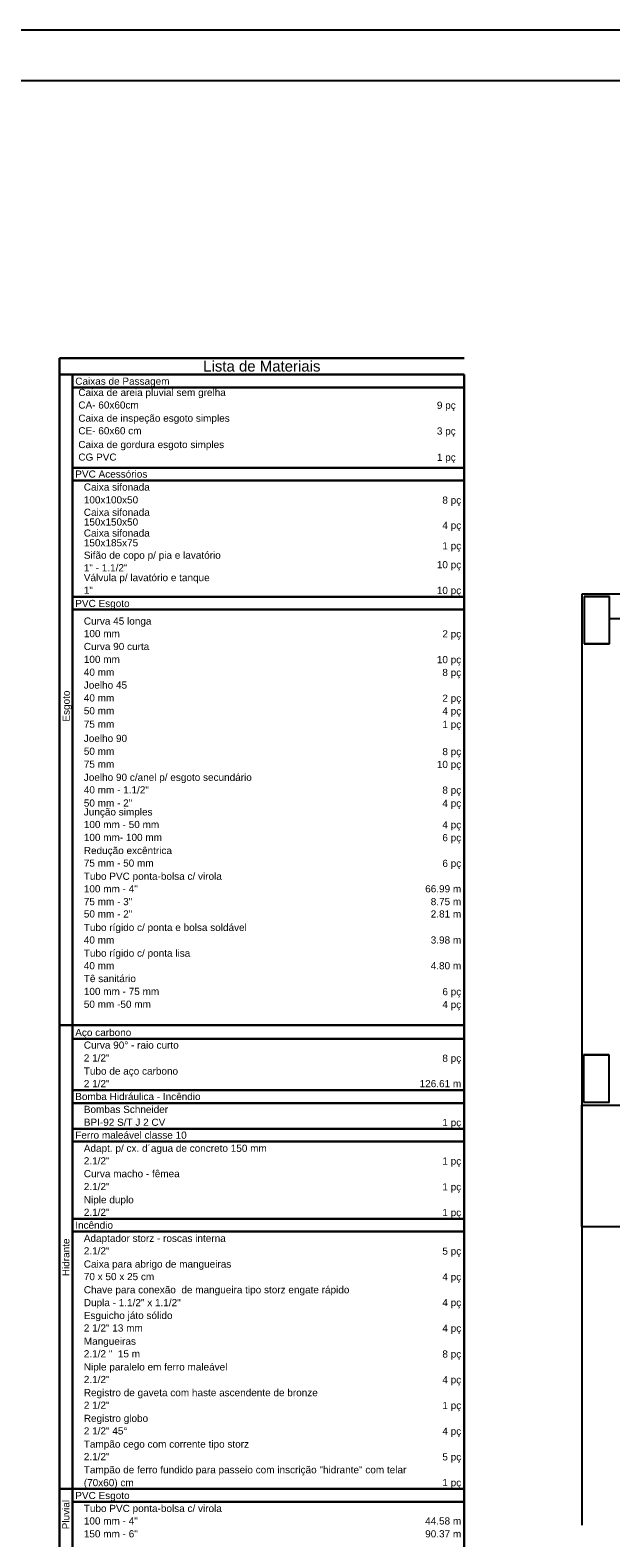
# Model space of a CAD drawing. Header units: millimetres. Extents: x 0 to 354, y 0 to 59.
# Tile 83 of 84: x 320 to 331, y 30 to 59. Entities that reach past the tile are written whole.
import ezdxf

# ---------------------------------------------------------------- set-up
doc = ezdxf.new("R2010")
doc.units = ezdxf.units.MM
doc.layers.add('A-SOLEIRA', color=1, linetype='Continuous')
doc.layers.add('ESQUADRIAS', color=2, linetype='Continuous')
doc.layers.add('AF-Colunas', color=152, linetype='Continuous', lineweight=30)
doc.styles.add('Arial', font='arial.ttf')

msp = doc.modelspace()

# ---------------------------------------------------------------- linework, layer by layer
at = {"color": 1}
for p, q in [((332.5698, 48.2553), (330.8698, 48.2553)), ((332.5698, 48.2553), (330.8698, 48.2553)), ((330.9149, 48.2087), (330.9137, 47.2729)), ((331.4188, 48.208), (330.9149, 48.2087)), ((330.9149, 48.2087), (331.4188, 48.208)), ((331.4176, 47.2723), (331.4188, 48.208)), ((331.4182, 47.7753), (340.3698, 47.7753)), ((330.9137, 47.2729), (331.4176, 47.2723)), ((331.4176, 47.2723), (330.9137, 47.2729)), ((330.9055, 39.1478), (330.9043, 38.2121)), ((331.4094, 39.1472), (330.9055, 39.1478)), ((330.9055, 39.1478), (331.4094, 39.1472)), ((331.4082, 38.2114), (331.4094, 39.1472)), ((330.8698, 38.1553), (347.6298, 38.1553)), ((330.9043, 38.2121), (331.4082, 38.2114)), ((331.4082, 38.2114), (330.9043, 38.2121))]:
    msp.add_line(p, q, dxfattribs=at)
at = {"color": 2}
msp.add_lwpolyline([(270, 59.4), (270, 0), (354.1, 0), (354.1, 59.4)], close=True, dxfattribs=at)
at = {"color": 6}
msp.add_lwpolyline([(272.5, 58.4), (272.5, 1), (353.1, 1), (353.1, 58.4)], close=True, dxfattribs=at)
at = {"layer": 'A-SOLEIRA', "color": 1}
msp.add_line((330.8698, 48.2553), (330.8698, 29.8553), dxfattribs=at)
at = {"layer": 'AF-Colunas', "color": 2}
for p, q in [((320.5419, 52.9185), (328.5419, 52.9185)), ((320.5419, 12.2746), (320.5419, 52.9185)), ((320.5419, 52.5937), (328.5419, 52.5937)), ((320.796, 12.2746), (320.796, 52.5937)), ((328.5419, 12.2746), (328.5419, 52.5937)), ((320.796, 52.3396), (328.5419, 52.3396)), ((320.796, 50.7533), (328.5419, 50.7533)), ((320.796, 50.4992), (328.5419, 50.4992)), ((320.796, 48.2023), (328.5419, 48.2023)), ((320.796, 47.9482), (328.5419, 47.9482)), ((320.5419, 39.7341), (328.5419, 39.7341)), ((320.796, 39.4684), (328.5419, 39.4684)), ((320.796, 38.4518), (328.5419, 38.4518)), ((320.796, 38.1976), (328.5419, 38.1976)), ((320.796, 37.6893), (328.5419, 37.6893)), ((320.796, 37.4352), (328.5419, 37.4352)), ((320.796, 35.9102), (328.5419, 35.9102)), ((320.796, 35.656), (328.5419, 35.656)), ((320.5419, 30.5728), (328.5419, 30.5728)), ((320.796, 30.3187), (328.5419, 30.3187))]:
    msp.add_line(p, q, dxfattribs=at)
at = {"layer": 'ESQUADRIAS'}
for q in [(330.8698, 38.1553), (341.4698, 35.7562)]:
    msp.add_line((330.8698, 35.7562), q, dxfattribs=at)

# ---------------------------------------------------------------- texts
at = {"layer": 'AF-Colunas', "color": 2, "line_spacing_factor": 0.798, "style": 'Arial'}
for s, insert, char_height, width, attachment_point in [('Lista de Materiais', (324.5419, 52.6505), 0.2118, 4.57488, 8), ('Caixas de Passagem', (320.8529, 52.3496), 0.1412, 3.04992, 7), ('Caixa de areia pluvial sem grelha', (320.9138, 52.1269), 0.1412, 5.59152, 7), ('CA- 60x60cm', (320.9138, 51.9195), 0.1412, 1.86384, 7), ('9 pç', (328.3768, 51.8729), 0.1412, 0.67776, 9), ('Caixa de inspeção esgoto simples', (320.9138, 51.6179), 0.1412, 5.42208, 7), ('CE- 60x60 cm', (320.9138, 51.4105), 0.1412, 2.03328, 7), ('3 pç', (328.3768, 51.3639), 0.1412, 0.67776, 9), ('Caixa de gordura esgoto simples', (320.9138, 51.098), 0.1412, 5.42208, 7), ('CG PVC', (320.9138, 50.8906), 0.1412, 2.03328, 7), ('1 pç', (328.3768, 50.844), 0.1412, 0.67776, 9), ('PVC Acessórios', (320.8529, 50.5556), 0.1412, 2.37216, 7), ('Caixa sifonada', (321.0219, 50.299), 0.1412, 2.37216, 7), ('100x100x50', (321.0219, 50.045), 0.1412, 1.6944, 7), ('8 pç', (328.4849, 49.9984), 0.1412, 0.67776, 9), ('Caixa sifonada', (321.0219, 49.7998), 0.1412, 2.37216, 7), ('150x150x50', (321.0219, 49.6083), 0.1412, 1.6944, 7), ('Caixa sifonada', (321.0219, 49.3895), 0.1412, 2.37216, 7), ('4 pç', (328.4849, 49.4992), 0.1412, 0.67776, 9), ('150x185x75', (321.0219, 49.1969), 0.1412, 1.6944, 7), ('1 pç', (328.4849, 49.0965), 0.1412, 0.67776, 9), ('Sifão de copo p/ pia e lavatório', (321.0219, 48.9112), 0.1412, 5.42208, 7), ('1" - 1.1/2"', (321.0219, 48.7028), 0.1412, 1.86384, 7), ('10 pç', (328.4849, 48.7224), 0.1412, 0.67776, 9), ('Válvula p/ lavatório e tanque', (321.0219, 48.4684), 0.1412, 4.91376, 7), ('1"', (321.0219, 48.261), 0.1412, 0.33888, 7), ('10 pç', (328.4849, 48.2144), 0.1412, 0.67776, 9), ('PVC Esgoto', (320.8529, 47.9581), 0.1412, 1.6944, 7), ('Curva 45 longa', (321.0219, 47.6095), 0.1412, 2.37216, 7), ('100 mm', (321.0219, 47.4021), 0.1412, 1.01664, 7), ('2 pç', (328.4849, 47.3555), 0.1412, 0.67776, 9), ('Curva 90 curta', (321.0219, 47.1481), 0.1412, 2.37216, 7), ('100 mm', (321.0219, 46.8931), 0.1412, 1.01664, 7), ('40 mm', (321.0219, 46.6391), 0.1412, 0.8472, 7), ('10 pç', (328.4849, 46.8465), 0.1412, 0.8472, 9), ('8 pç', (328.4849, 46.5925), 0.1412, 0.67776, 9), ('Joelho 45', (321.0219, 46.3851), 0.1412, 1.52496, 7), ('40 mm', (321.0219, 46.1311), 0.1412, 0.8472, 7), ('2 pç', (328.4849, 46.0845), 0.1412, 0.67776, 9), ('50 mm', (321.0219, 45.8771), 0.1412, 0.8472, 7), ('4 pç', (328.4849, 45.8305), 0.1412, 0.67776, 9), ('75 mm', (321.0219, 45.6129), 0.1412, 0.8472, 7), ('1 pç', (328.4849, 45.5663), 0.1412, 0.67776, 9), ('Joelho 90', (321.0219, 45.3313), 0.1412, 1.52496, 7), ('50 mm', (321.0219, 45.0763), 0.1412, 0.8472, 7), ('75 mm', (321.0219, 44.8223), 0.1412, 0.8472, 7), ('8 pç', (328.4849, 45.0297), 0.1412, 0.67776, 9), ('Joelho 90 c/anel p/ esgoto secundário', (321.0219, 44.5217), 0.1412, 6.26928, 7), ('10 pç', (328.4849, 44.7757), 0.1412, 0.8472, 9), ('40 mm - 1.1/2"', (321.0219, 44.3143), 0.1412, 2.37216, 7), ('8 pç', (328.4849, 44.2677), 0.1412, 0.67776, 9), ('50 mm - 2"', (321.0219, 44.054), 0.1412, 2.37216, 7), ('4 pç', (328.4849, 44.0074), 0.1412, 0.67776, 9), ('Junção simples', (321.0219, 43.8374), 0.1412, 2.37216, 7), ('100 mm - 50 mm', (321.0219, 43.63), 0.1412, 2.37216, 7), ('100 mm- 100 mm', (321.0219, 43.375), 0.1412, 2.37216, 7), ('4 pç', (328.4849, 43.5834), 0.1412, 0.67776, 9), ('6 pç', (328.4849, 43.3284), 0.1412, 0.67776, 9), ('Redução excêntrica', (321.0219, 43.0744), 0.1412, 3.04992, 7), ('75 mm - 50 mm', (321.0219, 42.867), 0.1412, 2.20272, 7), ('6 pç', (328.4849, 42.8204), 0.1412, 0.8472, 9), ('Tubo PVC ponta-bolsa c/ virola', (321.0219, 42.5664), 0.1412, 5.0832, 7), ('100 mm - 4"', (321.0219, 42.359), 0.1412, 1.86384, 7), ('66.99 m', (328.4849, 42.359), 0.1412, 1.18608, 9), ('50 mm - 2"', (321.0219, 41.8619), 0.1412, 1.6944, 7), ('75 mm - 3"', (321.0219, 42.106), 0.1412, 1.6944, 7), ('2.81 m', (328.4849, 41.8619), 0.1412, 1.01664, 9), ('8.75 m', (328.4849, 42.106), 0.1412, 1.01664, 9), ('Tubo rígido c/ ponta e bolsa soldável', (321.0219, 41.5548), 0.1412, 6.26928, 7), ('40 mm', (321.0219, 41.3474), 0.1412, 0.8472, 7), ('3.98 m', (328.4849, 41.3474), 0.1412, 1.01664, 9), ('Tubo rígido c/ ponta lisa', (321.0219, 41.0468), 0.1412, 4.236, 7), ('40 mm', (321.0219, 40.8394), 0.1412, 0.8472, 7), ('4.80 m', (328.4849, 40.8394), 0.1412, 1.01664, 9), ('Tê sanitário', (321.0219, 40.5854), 0.1412, 2.03328, 7), ('50 mm -50 mm', (321.0219, 40.0774), 0.1412, 2.03328, 7), ('100 mm - 75 mm', (321.0219, 40.3314), 0.1412, 2.37216, 7), ('6 pç', (328.4849, 40.2848), 0.1412, 0.8472, 9), ('4 pç', (328.4849, 40.0308), 0.1412, 0.67776, 9), ('Aço carbono', (320.8529, 39.478), 0.1412, 1.86384, 7), ('Curva 90%%d - raio curto', (321.0219, 39.2706), 0.1412, 3.72768, 7), ('2 1/2"', (321.0219, 39.0166), 0.1412, 1.01664, 7), ('8 pç', (328.4849, 38.97), 0.1412, 0.67776, 9), ('Tubo de aço carbono', (321.0219, 38.716), 0.1412, 3.21936, 7), ('Bomba Hidráulica - Incêndio', (320.8529, 38.2546), 0.1412, 4.57488, 7), ('2 1/2"', (321.0219, 38.5086), 0.1412, 1.01664, 7), ('126.61 m', (328.4849, 38.5086), 0.1412, 1.35552, 9), ('Bombas Schneider', (321.0219, 37.9996), 0.1412, 2.71104, 7), ('BPI-92 S/T J 2 CV', (321.0219, 37.7456), 0.1412, 2.88048, 7), ('1 pç', (328.4849, 37.699), 0.1412, 0.67776, 9), ('Ferro maleável classe 10', (320.8529, 37.4916), 0.1412, 4.06656, 7), ('Adapt. p/ cx. d´agua de concreto 150 mm', (321.0219, 37.191), 0.1412, 6.60816, 7), ('2.1/2"', (321.0219, 36.9836), 0.1412, 1.01664, 7), ('1 pç', (328.4849, 36.937), 0.1412, 0.67776, 9), ('2.1/2"', (321.0219, 36.4746), 0.1412, 1.01664, 7), ('Curva macho - fêmea', (321.0219, 36.7296), 0.1412, 3.21936, 7), ('Niple duplo', (321.0219, 36.174), 0.1412, 1.86384, 7), ('1 pç', (328.4849, 36.428), 0.1412, 0.67776, 9), ('2.1/2"', (321.0219, 35.9666), 0.1412, 1.01664, 7), ('1 pç', (328.4849, 35.92), 0.1412, 0.67776, 9), ('Incêndio', (320.8529, 35.7126), 0.1412, 1.35552, 7), ('Adaptador storz - roscas interna', (321.0219, 35.412), 0.1412, 5.42208, 7), ('2.1/2"', (321.0219, 35.2046), 0.1412, 1.01664, 7), ('5 pç', (328.4849, 35.158), 0.1412, 0.67776, 9), ('70 x 50 x 25 cm', (321.0219, 34.6956), 0.1412, 2.5416, 7), ('Caixa para abrigo de mangueiras', (321.0219, 34.903), 0.1412, 5.25264, 7), ('Chave para conexão  de mangueira tipo storz engate rápido', (321.0219, 34.395), 0.1412, 9.65808, 7), ('4 pç', (328.4849, 34.649), 0.1412, 0.67776, 9), ('Dupla - 1.1/2" x 1.1/2"', (321.0219, 34.141), 0.1412, 3.89712, 7), ('4 pç', (328.4849, 34.141), 0.1412, 0.67776, 9), ('Esguicho játo sólido', (321.0219, 33.887), 0.1412, 3.3888, 7), ('2 1/2" 13 mm', (321.0219, 33.6796), 0.1412, 2.03328, 7), ('4 pç', (328.4849, 33.633), 0.1412, 0.67776, 9), ('Mangueiras', (321.0219, 33.378), 0.1412, 1.6944, 7), ('2.1/2 "  15 m', (321.0219, 33.1706), 0.1412, 2.20272, 7), ('Niple paralelo em ferro maleável', (321.0219, 32.87), 0.1412, 5.42208, 7), ('8 pç', (328.4849, 33.124), 0.1412, 0.67776, 9), ('2.1/2"', (321.0219, 32.6626), 0.1412, 1.01664, 7), ('4 pç', (328.4849, 32.616), 0.1412, 0.67776, 9), ('Registro de gaveta com haste ascendente de bronze', (321.0219, 32.362), 0.1412, 8.30256, 7), ('2 1/2"', (321.0219, 32.1546), 0.1412, 1.01664, 7), ('1 pç', (328.4849, 32.108), 0.1412, 0.67776, 9), ('Registro globo', (321.0219, 31.854), 0.1412, 2.37216, 7), ('2 1/2" 45%%d', (321.0219, 31.6456), 0.1412, 1.6944, 7), ('4 pç', (328.4849, 31.599), 0.1412, 0.67776, 9), ('Tampão cego com corrente tipo storz', (321.0219, 31.345), 0.1412, 5.9304, 7), ('2.1/2"', (321.0219, 31.1376), 0.1412, 1.01664, 7), ('Tampão de ferro fundido para passeio com inscrição "hidrante" com telar', (321.0219, 30.837), 0.1412, 12.03024, 7), ('5 pç', (328.4849, 31.091), 0.1412, 0.67776, 9), ('(70x60) cm', (321.0219, 30.583), 0.1412, 1.6944, 7), ('1 pç', (328.4849, 30.583), 0.1412, 0.67776, 9), ('PVC Esgoto', (320.8529, 30.329), 0.1412, 1.6944, 7), ('Tubo PVC ponta-bolsa c/ virola', (321.0219, 30.074), 0.1412, 5.0832, 7), ('100 mm - 4"', (321.0219, 29.8666), 0.1412, 1.86384, 7), ('150 mm - 6"', (321.0219, 29.6126), 0.1412, 1.86384, 7), ('44.58 m', (328.4849, 29.8666), 0.1412, 1.18608, 9), ('90.37 m', (328.4849, 29.6126), 0.1412, 1.18608, 9)]:
    msp.add_mtext(s, dxfattribs=dict(at, insert=insert, char_height=char_height, width=width, attachment_point=attachment_point))
at = {"layer": 'AF-Colunas', "color": 2, "char_height": 0.1412, "attachment_point": 8, "rotation": 90.00021, "line_spacing_factor": 0.798, "style": 'Arial'}
for s, insert, width in [('Esgoto', (320.7859, 46.0421), 1.01664), ('Hidrante', (320.7393, 35.148), 1.35552), ('Pluvial', (320.7393, 30.065), 1.18608)]:
    msp.add_mtext(s, dxfattribs=dict(at, insert=insert, width=width))

doc.saveas('drawing.dxf')
